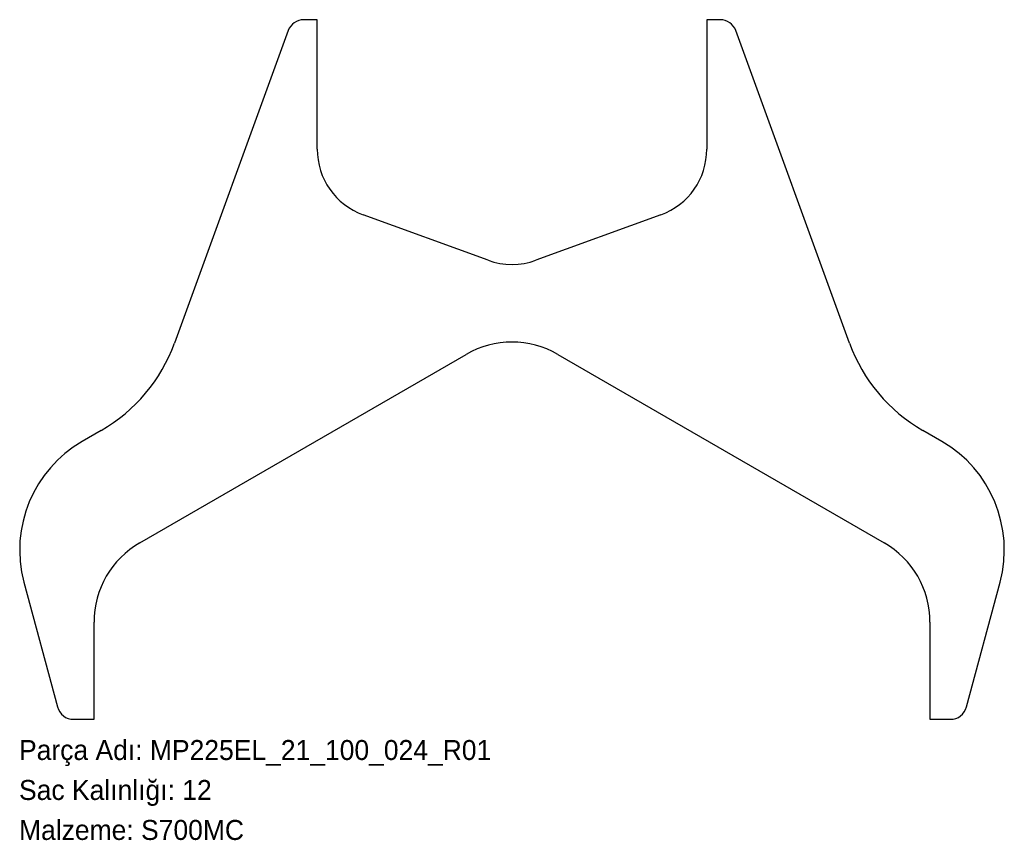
# Model space of a CAD drawing. Header units: millimetres. Extents: x 0 to 592, y -72 to 420.
import ezdxf

# ---------------------------------------------------------------- set-up
doc = ezdxf.new("R2010")
doc.units = ezdxf.units.MM
doc.linetypes.add('SLD-Katı', pattern=[0])
doc.linetypes.add('SLD-Sürekli', pattern=[0])
doc.layers.add('METIN', color=96, linetype='SLD-Katı')
doc.styles.add('SLDTEXTSTYLE0', font='ARIAL.TTF', dxfattribs={"width": 0.948, "bigfont": 'bigfont'})
doc.styles.add('SLDTEXTSTYLE1', font='ARIAL.TTF', dxfattribs={"width": 0.948})

msp = doc.modelspace()

# ---------------------------------------------------------------- linework, layer by layer
at = {"color": 7, "linetype": 'SLD-Sürekli', "lineweight": 25}
for p, q in [((179.05, 420.49), (171.05, 420.49)), ((179.05, 342.79), (179.05, 420.49)), ((421.05, 420.49), (413.05, 420.49)), ((413.05, 420.49), (413.05, 342.79)), ((161.65, 413.91), (93.35, 226.25)), ((498.75, 226.25), (430.44, 413.91)), ((281.68, 276.02), (206.68, 303.32)), ((385.41, 303.32), (310.41, 276.02)), ((72.55, 106.39), (268.55, 219.55)), ((323.55, 219.55), (519.55, 106.39)), ((49.38, 173.84), (37.9, 167.22)), ((554.2, 167.22), (542.72, 173.84)), ((2.96, 82.85), (23.06, 7.81)), ((569.03, 7.81), (589.14, 82.85)), ((45.05, 0.4), (45.05, 58.76)), ((547.05, 58.76), (547.05, 0.4)), ((32.72, 0.4), (45.05, 0.4)), ((547.05, 0.4), (559.38, 0.4))]:
    msp.add_line(p, q, dxfattribs=at)
for centre, radius, start, end in [((171.05, 410.49), 10, 90, 160), ((421.05, 410.49), 10, 20, 90), ((221.05, 342.79), 42, 180, 250), ((371.05, 342.79), 42, 290, 0), ((296.05, 315.49), 42, 250, 290), ((-0.62, 260.45), 100, 300, 340), ((296.05, 171.92), 55, 60, 120), ((592.72, 260.45), 100, 200, 240), ((75.4, 102.26), 75, 120, 195), ((516.7, 102.26), 75, 345, 60), ((100.05, 58.76), 55, 120, 180), ((492.05, 58.76), 55, 0, 60), ((32.72, 10.4), 10, 195, 270), ((559.38, 10.4), 10, 270, 345)]:
    msp.add_arc(centre, radius, start, end, dxfattribs=at)

# ---------------------------------------------------------------- texts
at = {"layer": 'METIN', "char_height": 12, "attachment_point": 1}
for s, insert, style in [('Parça Adı: MP225EL_21_100_024_R01', (0, -12.03), 'SLDTEXTSTYLE0'), ('Sac Kalınlığı: 12', (0, -36.03), 'SLDTEXTSTYLE0'), ('Malzeme: S700MC', (0, -60.03), 'SLDTEXTSTYLE1')]:
    msp.add_mtext(s, dxfattribs=dict(at, insert=insert, style=style))

doc.saveas('drawing.dxf')
